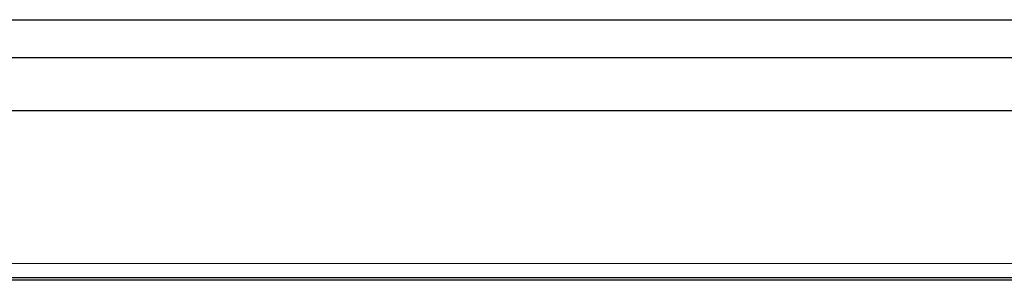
# Model space of a CAD drawing. Header units: millimetres. Extents: x 7143 to 9546, y -1575 to -869.
# Tile 25 of 94: x 7467 to 7513, y -1417 to -1405. Entities that reach past the tile are written whole.
import ezdxf

# ---------------------------------------------------------------- set-up
doc = ezdxf.new("R2010")
doc.units = ezdxf.units.MM
doc.header["$LTSCALE"] = 3

msp = doc.modelspace()

# ---------------------------------------------------------------- linework, layer by layer
at = {"linetype": 'Continuous', "lineweight": 30}
for p, q in [((7220.974, -1404.76), (7589.971, -1404.76)), ((7219.187, -1406.548), (7591.759, -1406.548)), ((7408.466, -1409.048), (7595.473, -1409.048)), ((7603.473, -1417.048), (7207.473, -1417.048))]:
    msp.add_line(p, q, dxfattribs=at)
at = {"linetype": 'Continuous', "lineweight": 30, "flags": 128}
msp.add_lwpolyline([(7208.262, -1416.243), (7208.263, -1416.243), (7210.263, -1416.243), (7218.263, -1416.244), (7250.263, -1416.245), (7378.263, -1416.249), (7602.683, -1416.243), (7602.683, -1416.243)], dxfattribs=at)
at = {"linetype": 'Continuous', "lineweight": 30}
msp.add_open_spline([(7603.473, -1416.925), (7602.501, -1416.923), (7600.556, -1416.92), (7596.661, -1416.925), (7581.604, -1416.918), (7518.984, -1416.931), (7424.593, -1416.915), (7336.718, -1416.93), (7296.639, -1416.92), (7290.283, -1416.913), (7289.549, -1416.912)], degree=3, knots=[0, 0, 0, 0, 0.009291, 0.018605, 0.037219, 0.15318, 0.617023, 0.939231, 0.99298, 1, 1, 1, 1], dxfattribs=at)

doc.saveas('drawing.dxf')
